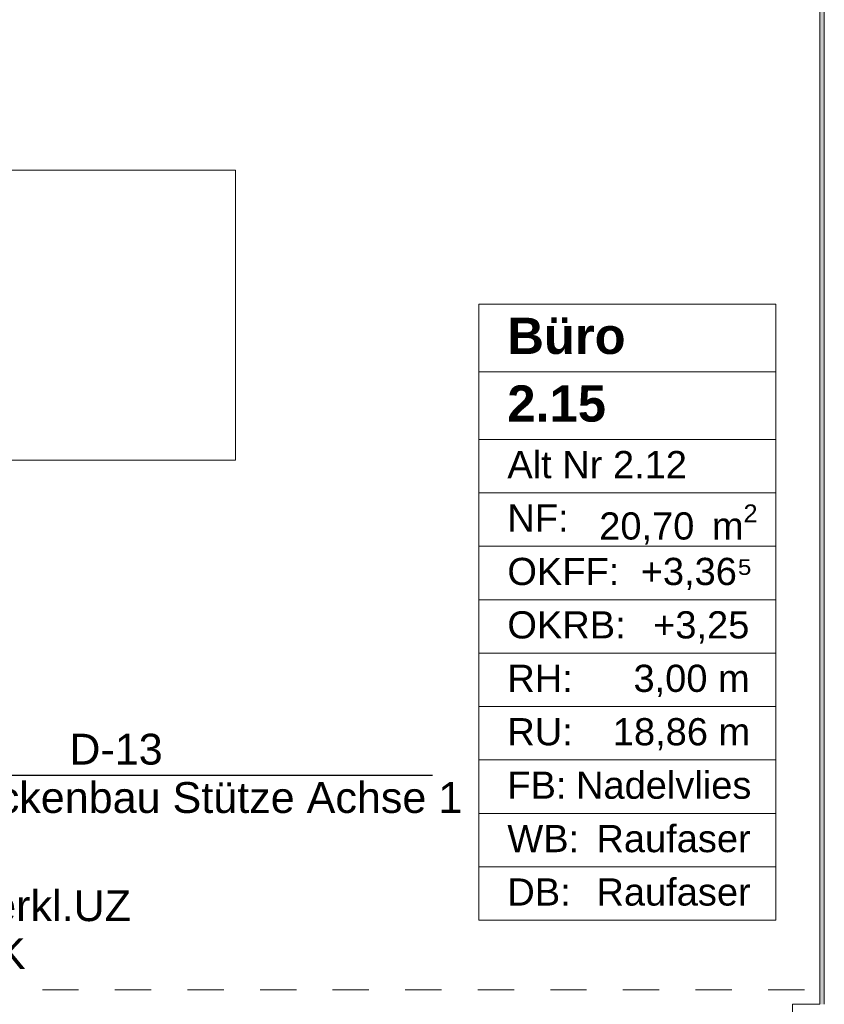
# Model space of a CAD drawing. Header units: metres. Extents: x -4 to 100, y -11 to 17.
# Tile 34 of 256: x 1.84 to 4.06, y 0.71 to 3.42. Entities that reach past the tile are written whole.
import ezdxf

# ---------------------------------------------------------------- set-up
doc = ezdxf.new("R2010")
doc.units = ezdxf.units.M
doc.header["$MEASUREMENT"] = 0
doc.linetypes.add('Untersicht', pattern=[0.1, 0.075, -0.025])
for name, color, linetype in [('152 - Bemaßung_ Beschriftung.Ausbau', 7, 'Continuous'), ('208 - Marker.Detail', 7, 'Continuous'), ('650 - Abdeckung.Fußboden Aufbau', 7, 'Continuous'), ('Neubau_152 - Bemaßung_ Beschriftung.Ausbau', 7, 'Continuous'), ('Neubau_401 - Zone.Raum_ Raumbegrenzung_ Whg.', 7, 'Continuous'), ('Neubau_606 - Struktur.Wand Innen Ausbau', 7, 'Continuous'), ('Neubau_653 - Abdeckung.TB Verkofferung', 7, 'Continuous'), ('Neubau_701 - Einrichtung.Möbel', 7, 'Continuous')]:
    doc.layers.add(name, color=color, linetype=linetype)
doc.styles.add('ERSTELLTER_STIL_1', font='txt')
doc.styles.add('ERSTELLTER_STIL_2', font='txt')
doc.dimstyles.new('ERSTELLTER_STIL__3', dxfattribs={"dimtxt": 0.1, "dimasz": 0.0532, "dimexe": 0.18, "dimexo": 0.0625, "dimgap": 0, "dimtad": 1, "dimzin": 0, "dimdsep": 46, "dimtxsty": 'ERSTELLTER_STIL_2', "dimblk": 'ARROWHEAD_2', "dimblk1": 'ARROWHEAD_2', "dimblk2": 'ARROWHEAD_2', "dimcen": 0.09, "dimse1": 1, "dimse2": 1, "dimclrd": 7, "dimclre": 7, "dimclrt": 7, "dimazin": 0, "dimtfac": 1, "dimtdec": 4, "dimtmove": 0, "dimatfit": 3, "dimfxl": 1, "dimtolj": 1, "dimtzin": 0, "dimarcsym": 0})
doc.dimstyles.new('ERSTELLTER_STIL__5', dxfattribs={"dimtxt": 0.1, "dimasz": 0.0532, "dimexe": 0.18, "dimexo": 0.0625, "dimgap": 0, "dimtad": 1, "dimtih": 1, "dimtoh": 1, "dimzin": 0, "dimdsep": 46, "dimtxsty": 'ERSTELLTER_STIL_2', "dimblk": 'ARROWHEAD_2', "dimblk1": 'ARROWHEAD_2', "dimblk2": 'ARROWHEAD_2', "dimcen": 0.09, "dimse1": 1, "dimse2": 1, "dimclrd": 7, "dimclre": 7, "dimclrt": 7, "dimazin": 0, "dimtfac": 1, "dimtdec": 4, "dimtmove": 0, "dimatfit": 3, "dimfxl": 1, "dimtolj": 1, "dimtzin": 0, "dimarcsym": 0})
doc.dimstyles.new('ERSTELLTER_STIL__8', dxfattribs={"dimtxt": 0.18, "dimasz": 0.03648, "dimexe": 0.18, "dimexo": 0.0625, "dimgap": 0, "dimtad": 0, "dimtih": 1, "dimtoh": 1, "dimdec": 4, "dimzin": 0, "dimdsep": 46, "dimcen": 0.09, "dimadec": 0, "dimazin": 0, "dimtfac": 1, "dimtdec": 4, "dimtmove": 0, "dimatfit": 3, "dimldrblk": 'ARROWHEAD_11', "dimfxl": 1, "dimtolj": 1, "dimtzin": 0, "dimarcsym": 0})

# ---------------------------------------------------------------- blocks, each defined once
blk = doc.blocks.new('ARROWHEAD_11')
at = {"color": 0, "linetype": 'Continuous', "lineweight": 0}
blk.add_line((0, 0), (-1, 0), dxfattribs=at)
at = {"color": 0, "linetype": 'Continuous', "lineweight": 0, "const_width": 0.25, "flags": 128}
blk.add_lwpolyline([(-0.125, 0, 1), (0.125, 0, 1)], format="xyb", close=True, dxfattribs=at)
blk = doc.blocks.new('*D420')
at = {"layer": '152 - Bemaßung_ Beschriftung.Ausbau', "color": 7, "linetype": 'Continuous', "lineweight": 5}
for p, q in [((-1.71, 5.8927), (-1.64, 5.8523)), ((-1.675, 0.245), (-1.675, 5.8725)), ((-1.6225, 0.245), (-1.7275, 0.245)), ((-1.71, 0.2652), (-1.64, 0.2248)), ((-1.675, 0.005), (-1.675, 0.245))]:
    blk.add_line(p, q, dxfattribs=at)
at = {"layer": '152 - Bemaßung_ Beschriftung.Ausbau', "color": 7, "lineweight": 5, "char_height": 0.1, "attachment_point": 7, "rotation": 90, "style": 'ERSTELLTER_STIL_2'}
for s, insert in [('\\A1;{\\pql;\\fArial|b0|i0|c0|p38;15}', (-1.695, 5.7005)), ('\\A1;{\\pql;\\fArial|b0|i0|c0|p38;5,62\\fArial|b0|i0|c0|p38;\\A1{\\H.66x;\\S75^  ;}}', (-1.6756, 2.7997))]:
    blk.add_mtext(s, dxfattribs=dict(at, insert=insert))
blk = doc.blocks.new('ARROWHEAD_2')
at = {"color": 0, "linetype": 'Continuous', "lineweight": 0}
for p, q in [((-0.378, -0.655), (0.378, 0.655)), ((0, 0), (-1, 0))]:
    blk.add_line(p, q, dxfattribs=at)
blk = doc.blocks.new('*D421')
at = {"layer": '152 - Bemaßung_ Beschriftung.Ausbau', "color": 7, "linetype": 'Continuous', "lineweight": 5}
for p, q in [((-1.71, 6.0427), (-1.64, 6.0023)), ((-1.675, 5.8725), (-1.675, 6.0225)), ((-1.71, 5.8927), (-1.64, 5.8523)), ((-1.6225, 5.8725), (-1.7275, 5.8725)), ((-1.675, 0.245), (-1.675, 5.8725))]:
    blk.add_line(p, q, dxfattribs=at)
blk = doc.blocks.new('*D479')
at = {"layer": '152 - Bemaßung_ Beschriftung.Ausbau', "color": 7, "linetype": 'Continuous', "lineweight": 5}
for p, q in [((0.2452, -4.525), (0.2048, -4.595)), ((0.225, -4.6125), (0.225, -4.5075)), ((4.0652, -4.525), (4.0248, -4.595)), ((4.045, -4.6125), (4.045, -4.5075)), ((-0.015, -4.56), (0.225, -4.56)), ((0.225, -4.56), (4.045, -4.56)), ((4.045, -4.56), (4.195, -4.56))]:
    blk.add_line(p, q, dxfattribs=at)
at = {"layer": '152 - Bemaßung_ Beschriftung.Ausbau', "color": 7, "lineweight": 5, "char_height": 0.1, "attachment_point": 7, "style": 'ERSTELLTER_STIL_2'}
for s, insert in [('\\A1;{\\pql;\\fArial|b0|i0|c0|p38;3,82}', (1.9261, -4.54)), ('\\A1;{\\pql;\\fArial|b0|i0|c0|p38;15}', (3.873, -4.54))]:
    blk.add_mtext(s, dxfattribs=dict(at, insert=insert))
blk = doc.blocks.new('*D480')
at = {"layer": '152 - Bemaßung_ Beschriftung.Ausbau', "color": 7, "linetype": 'Continuous', "lineweight": 5}
for p, q in [((4.0652, -4.525), (4.0248, -4.595)), ((4.2152, -4.525), (4.1748, -4.595)), ((4.195, -4.6125), (4.195, -4.5075)), ((4.045, -4.56), (4.195, -4.56)), ((4.195, -4.56), (7.655, -4.56))]:
    blk.add_line(p, q, dxfattribs=at)

msp = doc.modelspace()

# ---------------------------------------------------------------- hatches: boundary and pattern name
at = {"layer": 'Neubau_606 - Struktur.Wand Innen Ausbau', "linetype": 'Continuous', "lineweight": 0, "true_color": 0x000000}
h = msp.add_hatch(dxfattribs=at)
h.set_pattern_fill('Gips_0001', color=18, style=0, pattern_type=2)
h.set_pattern_definition([(45, (0, 0), (-0.01767767, 0.01767767), [0, -0.025])])
h.paths.add_polyline_path([(4.045, 0.71), (4.0575, 0.71), (4.0575, 5.1), (4.045, 5.1)])

# ---------------------------------------------------------------- linework, layer by layer
at = {"layer": '208 - Marker.Detail', "color": 30, "linetype": 'Continuous', "lineweight": 25, "true_color": 0xff6e00}
msp.add_line((1.2276, 1.3421), (2.9776, 1.3421), dxfattribs=at)
at = {"layer": '650 - Abdeckung.Fußboden Aufbau', "color": 7, "linetype": 'Continuous', "lineweight": 13, "flags": 128}
msp.add_lwpolyline([(0.2348, 0.71), (0.69, 0.71), (0.69, 0.255), (3.97, 0.255), (3.97, 0.71), (4.045, 0.71), (4.045, 5.8725), (2.7, 5.8725)], dxfattribs=at)
at = {"layer": 'Neubau_401 - Zone.Raum_ Raumbegrenzung_ Whg.', "color": 1, "linetype": 'Continuous', "lineweight": 9}
for p, q in [((3.9243, 2.6408), (3.1054, 2.6408)), ((3.1054, 2.6408), (3.1054, 0.9417)), ((3.1054, 2.6408), (3.9243, 2.6408)), ((3.1054, 2.4542), (3.1054, 2.6408)), ((3.9243, 0.9417), (3.9243, 2.6408)), ((3.9243, 2.6408), (3.9243, 2.4542)), ((3.9243, 2.4542), (3.1054, 2.4542)), ((3.1054, 2.4542), (3.9243, 2.4542)), ((3.1054, 2.2676), (3.1054, 2.4542)), ((3.9243, 2.4542), (3.9243, 2.2676)), ((3.9243, 2.2676), (3.1054, 2.2676)), ((3.1054, 2.2676), (3.9243, 2.2676)), ((3.1054, 2.1203), (3.1054, 2.2676)), ((3.9243, 2.2676), (3.9243, 2.1203)), ((3.9243, 2.1203), (3.1054, 2.1203)), ((3.1054, 2.1203), (3.9243, 2.1203)), ((3.1054, 1.973), (3.1054, 2.1203)), ((3.9243, 2.1203), (3.9243, 1.973)), ((3.9243, 1.973), (3.1054, 1.973)), ((3.1054, 1.973), (3.9243, 1.973)), ((3.1054, 1.8256), (3.1054, 1.973)), ((3.9243, 1.973), (3.9243, 1.8256)), ((3.9243, 1.8256), (3.1054, 1.8256)), ((3.1054, 1.8256), (3.9243, 1.8256)), ((3.1054, 1.6783), (3.1054, 1.8256)), ((3.9243, 1.8256), (3.9243, 1.6783)), ((3.9243, 1.6783), (3.1054, 1.6783)), ((3.1054, 1.6783), (3.9243, 1.6783)), ((3.1054, 1.531), (3.1054, 1.6783)), ((3.9243, 1.6783), (3.9243, 1.531)), ((3.9243, 1.531), (3.1054, 1.531)), ((3.1054, 1.531), (3.9243, 1.531)), ((3.1054, 1.3837), (3.1054, 1.531)), ((3.9243, 1.531), (3.9243, 1.3837)), ((3.9243, 1.3837), (3.1054, 1.3837)), ((3.1054, 1.3837), (3.9243, 1.3837)), ((3.1054, 1.2364), (3.1054, 1.3837)), ((3.9243, 1.3837), (3.9243, 1.2364)), ((3.9243, 1.2364), (3.1054, 1.2364)), ((3.1054, 1.2364), (3.9243, 1.2364)), ((3.1054, 1.089), (3.1054, 1.2364)), ((3.9243, 1.2364), (3.9243, 1.089)), ((3.9243, 1.089), (3.1054, 1.089)), ((3.1054, 1.089), (3.9243, 1.089)), ((3.1054, 0.9417), (3.1054, 1.089)), ((3.9243, 1.089), (3.9243, 0.9417)), ((3.1054, 0.9417), (3.9243, 0.9417)), ((3.9243, 0.9417), (3.1054, 0.9417))]:
    msp.add_line(p, q, dxfattribs=at)
at = {"layer": 'Neubau_606 - Struktur.Wand Innen Ausbau', "color": 1, "linetype": 'Continuous', "lineweight": 9}
msp.add_line((4.0575, 5.1), (4.0575, 0.71), dxfattribs=at)
at = {"layer": 'Neubau_606 - Struktur.Wand Innen Ausbau', "color": 1, "linetype": 'Continuous', "lineweight": 13, "flags": 128}
msp.add_lwpolyline([(4.045, 5.1), (4.045, 0.71)], dxfattribs=at)
at = {"layer": 'Neubau_653 - Abdeckung.TB Verkofferung', "color": 1, "linetype": 'Untersicht', "lineweight": 9}
msp.add_line((0.7025, 0.7495), (29.33, 0.7495), dxfattribs=at)
at = {"layer": 'Neubau_701 - Einrichtung.Möbel', "color": 1, "linetype": 'Continuous', "lineweight": 5, "flags": 128}
msp.add_lwpolyline([(0.235, 3.01), (0.235, 1.01), (1.035, 1.01), (1.035, 2.21), (2.435, 2.21), (2.435, 3.01)], close=True, dxfattribs=at)

# ---------------------------------------------------------------- texts
at = {"layer": '208 - Marker.Detail', "color": 30, "lineweight": 25, "true_color": 0xff6e00, "char_height": 0.085, "style": 'ERSTELLTER_STIL_2'}
for s, insert, attachment_point in [('\\A1;{\\pql;\\fArial|b0|i0|c0|p38;D-13}', (1.9767, 1.3698), 7), ('\\A1;{\\pql;\\fArial|b0|i0|c0|p38;Detail - Trockenbau Stütze Achse 1}', (1.1922, 1.3227), 1)]:
    msp.add_mtext(s, dxfattribs=dict(at, insert=insert, attachment_point=attachment_point))
at = {"layer": 'Neubau_152 - Bemaßung_ Beschriftung.Ausbau', "color": 1, "linetype": 'Continuous', "lineweight": 13, "insert": (1.685, 1.0244), "char_height": 0.085, "attachment_point": 1, "line_spacing_factor": 0.933036, "style": 'ERSTELLTER_STIL_2'}
msp.add_mtext('\\A1;{\\pql;\\fArial|b0|i0|c0|p38;Verkl.U\\fArial|b0|i0|c0|p38;Z\\P\\pql;\\fArial|b0|i0|c0|p38;GK}', dxfattribs=at)
at = {"layer": 'Neubau_401 - Zone.Raum_ Raumbegrenzung_ Whg.', "color": 7, "lineweight": 9, "attachment_point": 1}
for s, insert, char_height, style in [('\\A1;{\\pqj;\\pt0;\\fArial|b1|i0|c0|p38;Büro}', (3.184, 2.6032), 0.1, 'ERSTELLTER_STIL_1'), ('\\A1;{\\pqj;\\pt0;\\fArial|b1|i0|c0|p38;}', (3.8457, 2.6261), 0.1, 'ERSTELLTER_STIL_1'), ('\\A1;{\\pql;\\pt0;\\fArial|b1|i0|c0|p38;2.15}', (3.184, 2.4166), 0.1, 'ERSTELLTER_STIL_1'), ('\\A1;{\\pqj;\\pt0;\\fArial|b1|i0|c0|p38;}', (3.8457, 2.4395), 0.1, 'ERSTELLTER_STIL_1'), ('\\A1;{\\pqj;\\pt0;\\fArial|b0|i0|c0|p38;Alt Nr 2.12}', (3.184, 2.2357), 0.075, 'ERSTELLTER_STIL_2'), ('\\A1;{\\pqj;\\pt0;\\fArial|b0|i0|c0|p38;}', (3.8457, 2.2529), 0.075, 'ERSTELLTER_STIL_2'), ('\\A1;{\\pqj;\\pt0;\\fArial|b0|i0|c0|p38;NF: }', (3.184, 2.0884), 0.075, 'ERSTELLTER_STIL_2'), ('\\A1;{\\pql;\\pt0,0.05;\\fArial|b0|i0|c0|p38;20,70\\fArial|b0|i0|c0|p38;\\A1{\\H.66x;\\S^  ;}\\fArial|b0|i0|c0|p38; m\\fArial|b0|i0|c0|p38;\\A1{\\H.66x;\\S2^  ;}}', (3.4372, 2.0884), 0.075, 'ERSTELLTER_STIL_2'), ('\\A1;{\\pqj;\\pt0;\\fArial|b0|i0|c0|p38;+3,36⁵}', (3.5515, 1.9411), 0.075, 'ERSTELLTER_STIL_2'), ('\\A1;{\\pqj;\\pt0;\\fArial|b0|i0|c0|p38;OKFF: }', (3.184, 1.9411), 0.075, 'ERSTELLTER_STIL_2'), ('\\A1;{\\pqj;\\pt0;\\fArial|b0|i0|c0|p38;OKRB: }', (3.184, 1.7938), 0.075, 'ERSTELLTER_STIL_2'), ('\\A1;{\\pqj;\\pt0;\\fArial|b0|i0|c0|p38;+3,25}', (3.5858, 1.7938), 0.075, 'ERSTELLTER_STIL_2'), ('\\A1;{\\pqj;\\pt0;\\fArial|b0|i0|c0|p38;RH: }', (3.184, 1.6464), 0.075, 'ERSTELLTER_STIL_2'), ('\\A1;{\\pqj;\\pt0;\\fArial|b0|i0|c0|p38;3,00 m}', (3.5316, 1.6464), 0.075, 'ERSTELLTER_STIL_2'), ('\\A1;{\\pqj;\\pt0;\\fArial|b0|i0|c0|p38;RU: }', (3.184, 1.4991), 0.075, 'ERSTELLTER_STIL_2'), ('\\A1;{\\pqj;\\pt0;\\fArial|b0|i0|c0|p38;18,86 m}', (3.4747, 1.4991), 0.075, 'ERSTELLTER_STIL_2'), ('\\A1;{\\pqj;\\pt0;\\fArial|b0|i0|c0|p38;Nadelvlies}', (3.3732, 1.3518), 0.075, 'ERSTELLTER_STIL_2'), ('\\A1;{\\pqj;\\pt0;\\fArial|b0|i0|c0|p38;FB: }', (3.184, 1.3518), 0.075, 'ERSTELLTER_STIL_2'), ('\\A1;{\\pqj;\\pt0;\\fArial|b0|i0|c0|p38;WB: }', (3.184, 1.2045), 0.075, 'ERSTELLTER_STIL_2'), ('\\A1;{\\pqj;\\pt0;\\fArial|b0|i0|c0|p38;Raufaser}', (3.4295, 1.2045), 0.075, 'ERSTELLTER_STIL_2'), ('\\A1;{\\pqj;\\pt0;\\fArial|b0|i0|c0|p38;Raufaser}', (3.4295, 1.0572), 0.075, 'ERSTELLTER_STIL_2'), ('\\A1;{\\pqj;\\pt0;\\fArial|b0|i0|c0|p38;DB: }', (3.184, 1.0572), 0.075, 'ERSTELLTER_STIL_2')]:
    msp.add_mtext(s, dxfattribs=dict(at, insert=insert, char_height=char_height, style=style))

# ---------------------------------------------------------------- dimensions: what is measured, and where the dimension line sits
at = {"layer": '152 - Bemaßung_ Beschriftung.Ausbau', "color": 7, "linetype": 'Continuous', "lineweight": 5}
for base, p1, p2, picture, middle in [((-1.675, 6.0225), (5.7662, 5.8725), (5.7662, 6.0225), '*D421', (-1.745, 5.7767)), ((-1.675, 5.8725), (0.225, 0.245), (5.7662, 5.8725), '*D420', (-1.745, 3.1028))]:
    dim = msp.add_linear_dim(base=base, p1=p1, p2=p2, angle=90, dimstyle='ERSTELLTER_STIL__3', dxfattribs=at)
    dim.commit()
    dim.dimension.update_dxf_attribs({"geometry": picture, "text_midpoint": middle, "dimtype": 160, "text_rotation": 90})
for base, p1, p2, picture, middle in [((4.045, -4.56), (0.225, 0.245), (4.045, 3.2912), '*D479', (2.056, -4.49)), ((4.195, -4.56), (4.045, 3.2912), (4.195, 3.2912), '*D480', (3.9492, -4.49))]:
    dim = msp.add_linear_dim(base=base, p1=p1, p2=p2, angle=0, dimstyle='ERSTELLTER_STIL__5', dxfattribs=at)
    dim.commit()
    dim.dimension.update_dxf_attribs({"geometry": picture, "text_midpoint": middle, "dimtype": 160})

# ---------------------------------------------------------------- leaders
at = {"layer": 'Neubau_152 - Bemaßung_ Beschriftung.Ausbau', "color": 1, "linetype": 'Continuous', "lineweight": 13, "annotation_type": 0, "has_hookline": 1, "hookline_direction": 0, "text_width": 0.458}
msp.add_leader([(1.5477, 0.7495), (1.5477, 1.0244), (1.685, 1.0244)], dimstyle='ERSTELLTER_STIL__8', dxfattribs=at)

doc.saveas('drawing.dxf')
